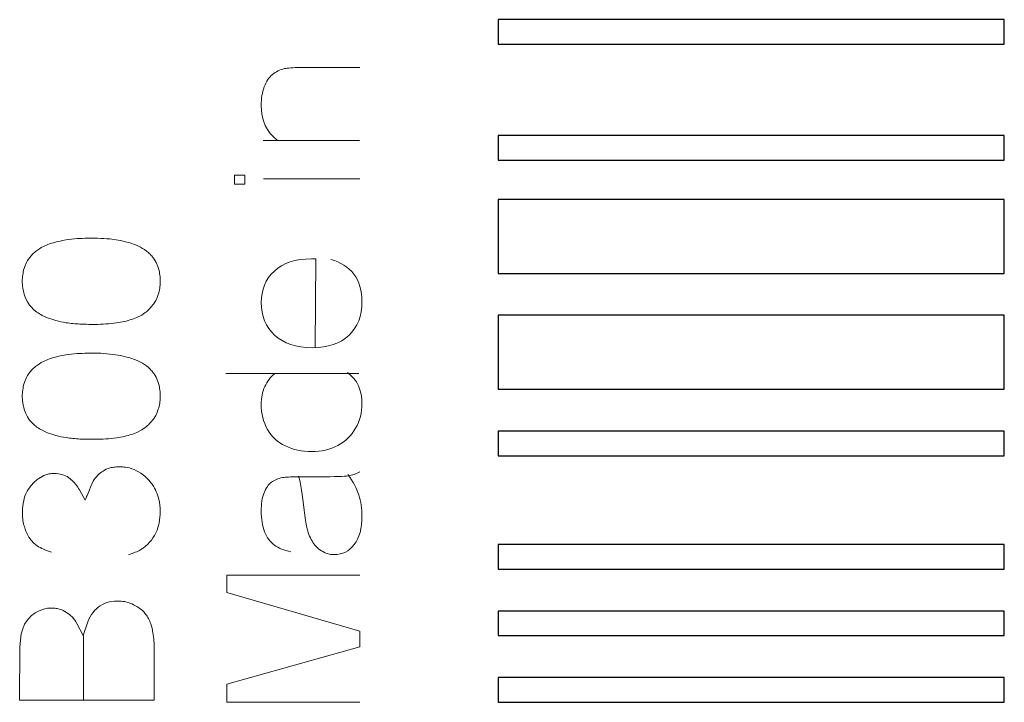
# Model space of a CAD drawing. Header units: millimetres. Extents: x 5 to 192, y 6 to 95.
# Tile 31 of 59: x 78.42 to 88.44, y 29.5 to 36.45. Entities that reach past the tile are written whole.
import ezdxf

# ---------------------------------------------------------------- set-up
doc = ezdxf.new("R2010")
doc.units = ezdxf.units.MM
doc.header["$MEASUREMENT"] = 0
doc.layers.add('Vrstva 1', color=7, linetype='Continuous')

msp = doc.modelspace()

# ---------------------------------------------------------------- linework, layer by layer
at = {"layer": 'Vrstva 1'}
for points in [[(83.289, 36.196), (83.289, 36.196), (83.289, 36.447), (83.289, 36.447), (83.289, 36.447), (83.289, 36.447), (88.44, 36.447), (88.44, 36.447), (88.44, 36.447), (88.44, 36.447), (88.44, 36.196), (88.44, 36.196), (88.44, 36.196), (88.44, 36.196), (83.289, 36.196), (83.289, 36.196)], [(83.289, 35.017), (83.289, 35.017), (83.289, 35.268), (83.289, 35.268), (83.289, 35.268), (83.289, 35.268), (88.44, 35.268), (88.44, 35.268), (88.44, 35.268), (88.44, 35.268), (88.44, 35.017), (88.44, 35.017), (88.44, 35.017), (88.44, 35.017), (83.289, 35.017), (83.289, 35.017)], [(83.289, 33.863), (83.289, 33.863), (83.289, 34.615), (83.289, 34.615), (83.289, 34.615), (83.289, 34.615), (88.44, 34.615), (88.44, 34.615), (88.44, 34.615), (88.44, 34.615), (88.44, 33.863), (88.44, 33.863), (88.44, 33.863), (88.44, 33.863), (83.289, 33.863), (83.289, 33.863)], [(83.289, 32.684), (83.289, 32.684), (83.289, 33.437), (83.289, 33.437), (83.289, 33.437), (83.289, 33.437), (88.44, 33.437), (88.44, 33.437), (88.44, 33.437), (88.44, 33.437), (88.44, 32.684), (88.44, 32.684), (88.44, 32.684), (88.44, 32.684), (83.289, 32.684), (83.289, 32.684)], [(83.289, 32.007), (83.289, 32.007), (83.289, 32.258), (83.289, 32.258), (83.289, 32.258), (83.289, 32.258), (88.44, 32.258), (88.44, 32.258), (88.44, 32.258), (88.44, 32.258), (88.44, 32.007), (88.44, 32.007), (88.44, 32.007), (88.44, 32.007), (83.289, 32.007), (83.289, 32.007)], [(83.289, 30.853), (83.289, 30.853), (83.289, 31.104), (83.289, 31.104), (83.289, 31.104), (83.289, 31.104), (88.44, 31.104), (88.44, 31.104), (88.44, 31.104), (88.44, 31.104), (88.44, 30.853), (88.44, 30.853), (88.44, 30.853), (88.44, 30.853), (83.289, 30.853), (83.289, 30.853)], [(83.289, 30.176), (83.289, 30.176), (83.289, 30.426), (83.289, 30.426), (83.289, 30.426), (83.289, 30.426), (88.44, 30.426), (88.44, 30.426), (88.44, 30.426), (88.44, 30.426), (88.44, 30.176), (88.44, 30.176), (88.44, 30.176), (88.44, 30.176), (83.289, 30.176), (83.289, 30.176)], [(83.289, 29.498), (83.289, 29.498), (83.289, 29.749), (83.289, 29.749), (83.289, 29.749), (83.289, 29.749), (88.44, 29.749), (88.44, 29.749), (88.44, 29.749), (88.44, 29.749), (88.44, 29.498), (88.44, 29.498), (88.44, 29.498), (88.44, 29.498), (83.289, 29.498), (83.289, 29.498)]]:
    msp.add_open_spline(points, degree=3, knots=[0, 0, 0, 0, 0.25, 0.25, 0.25, 0.25, 0.5, 0.5, 0.5, 0.5, 0.75, 0.75, 0.75, 0.75, 1, 1, 1, 1], dxfattribs=at)
at = {"layer": 'Vrstva 1', "color": 250, "lineweight": 5}
for points, knots in [([(81.039, 35.22), (80.931, 35.303), (80.877, 35.421), (80.877, 35.576), (80.877, 35.576), (80.877, 35.644), (80.888, 35.706), (80.909, 35.762), (80.909, 35.762), (80.93, 35.819), (80.958, 35.861), (80.993, 35.889), (80.993, 35.889), (81.027, 35.917), (81.068, 35.937), (81.115, 35.948), (81.115, 35.948), (81.146, 35.955), (81.2, 35.959), (81.277, 35.959), (81.277, 35.959), (81.277, 35.959), (81.881, 35.959), (81.881, 35.959)], [0, 0, 0, 0, 0.166667, 0.166667, 0.166667, 0.166667, 0.333333, 0.333333, 0.333333, 0.333333, 0.5, 0.5, 0.5, 0.5, 0.666667, 0.666667, 0.666667, 0.666667, 0.833333, 0.833333, 0.833333, 0.833333, 1, 1, 1, 1]), ([(80.711, 34.773), (80.711, 34.773), (80.606, 34.773), (80.606, 34.773), (80.606, 34.773), (80.606, 34.773), (80.606, 34.864), (80.606, 34.864), (80.606, 34.864), (80.606, 34.864), (80.711, 34.864), (80.711, 34.864), (80.711, 34.864), (80.711, 34.864), (80.711, 34.773), (80.711, 34.773)], [0, 0, 0, 0, 0.25, 0.25, 0.25, 0.25, 0.5, 0.5, 0.5, 0.5, 0.75, 0.75, 0.75, 0.75, 1, 1, 1, 1]), ([(78.446, 33.783), (78.446, 33.783), (78.448, 33.832), (78.448, 33.832), (78.448, 33.832), (78.451, 33.853), (78.455, 33.874), (78.459, 33.895), (78.459, 33.895), (78.459, 33.895), (78.471, 33.934), (78.471, 33.934), (78.471, 33.934), (78.471, 33.934), (78.488, 33.973), (78.488, 33.973), (78.488, 33.973), (78.488, 33.973), (78.499, 33.994), (78.499, 33.994), (78.499, 33.994), (78.499, 33.994), (78.521, 34.027), (78.521, 34.027), (78.521, 34.027), (78.521, 34.027), (78.551, 34.059), (78.551, 34.059), (78.551, 34.059), (78.551, 34.059), (78.581, 34.086), (78.581, 34.086), (78.581, 34.086), (78.606, 34.105), (78.632, 34.123), (78.66, 34.137), (78.66, 34.137), (78.68, 34.146), (78.701, 34.155), (78.723, 34.164), (78.723, 34.164), (78.749, 34.173), (78.776, 34.18), (78.803, 34.187), (78.803, 34.187), (78.841, 34.196), (78.879, 34.203), (78.917, 34.209), (78.917, 34.209), (78.917, 34.209), (79.004, 34.218), (79.004, 34.218), (79.004, 34.218), (79.073, 34.222), (79.142, 34.223), (79.212, 34.221), (79.212, 34.221), (79.254, 34.22), (79.296, 34.217), (79.338, 34.214), (79.338, 34.214), (79.338, 34.214), (79.42, 34.203), (79.42, 34.203), (79.42, 34.203), (79.455, 34.196), (79.488, 34.188), (79.522, 34.179), (79.522, 34.179), (79.547, 34.172), (79.572, 34.163), (79.597, 34.154), (79.597, 34.154), (79.597, 34.154), (79.622, 34.144), (79.622, 34.144), (79.622, 34.144), (79.622, 34.144), (79.648, 34.131), (79.648, 34.131), (79.648, 34.131), (79.676, 34.115), (79.704, 34.098), (79.729, 34.076), (79.729, 34.076), (79.741, 34.065), (79.752, 34.053), (79.764, 34.041), (79.764, 34.041), (79.772, 34.031), (79.78, 34.021), (79.788, 34.01), (79.788, 34.01), (79.788, 34.01), (79.808, 33.976), (79.808, 33.976), (79.808, 33.976), (79.808, 33.976), (79.826, 33.934), (79.826, 33.934), (79.826, 33.934), (79.826, 33.934), (79.838, 33.893), (79.838, 33.893), (79.838, 33.893), (79.842, 33.872), (79.845, 33.852), (79.848, 33.831), (79.848, 33.831), (79.848, 33.831), (79.85, 33.808), (79.85, 33.808), (79.85, 33.808), (79.85, 33.808), (79.85, 33.759), (79.85, 33.759), (79.85, 33.759), (79.85, 33.759), (79.845, 33.714), (79.845, 33.714), (79.845, 33.714), (79.841, 33.692), (79.836, 33.672), (79.83, 33.65), (79.83, 33.65), (79.83, 33.65), (79.814, 33.609), (79.814, 33.609), (79.814, 33.609), (79.814, 33.609), (79.804, 33.587), (79.804, 33.587), (79.804, 33.587), (79.804, 33.587), (79.781, 33.551), (79.781, 33.551), (79.781, 33.551), (79.769, 33.534), (79.756, 33.519), (79.742, 33.504), (79.742, 33.504), (79.728, 33.49), (79.713, 33.477), (79.698, 33.464), (79.698, 33.464), (79.698, 33.464), (79.664, 33.44), (79.664, 33.44), (79.664, 33.44), (79.664, 33.44), (79.613, 33.415), (79.613, 33.415), (79.613, 33.415), (79.613, 33.415), (79.561, 33.396), (79.561, 33.396), (79.561, 33.396), (79.535, 33.388), (79.509, 33.38), (79.483, 33.374), (79.483, 33.374), (79.483, 33.374), (79.43, 33.364), (79.43, 33.364), (79.43, 33.364), (79.359, 33.353), (79.287, 33.347), (79.214, 33.345), (79.214, 33.345), (79.154, 33.344), (79.093, 33.345), (79.033, 33.348), (79.033, 33.348), (78.985, 33.35), (78.938, 33.355), (78.891, 33.362), (78.891, 33.362), (78.856, 33.367), (78.822, 33.375), (78.788, 33.384), (78.788, 33.384), (78.759, 33.392), (78.731, 33.401), (78.702, 33.411), (78.702, 33.411), (78.702, 33.411), (78.647, 33.436), (78.647, 33.436), (78.647, 33.436), (78.629, 33.447), (78.612, 33.458), (78.595, 33.469), (78.595, 33.469), (78.595, 33.469), (78.564, 33.494), (78.564, 33.494), (78.564, 33.494), (78.564, 33.494), (78.535, 33.523), (78.535, 33.523), (78.535, 33.523), (78.535, 33.523), (78.52, 33.54), (78.52, 33.54), (78.52, 33.54), (78.52, 33.54), (78.498, 33.573), (78.498, 33.573), (78.498, 33.573), (78.498, 33.573), (78.479, 33.613), (78.479, 33.613), (78.479, 33.613), (78.479, 33.613), (78.464, 33.652), (78.464, 33.652), (78.464, 33.652), (78.459, 33.673), (78.455, 33.692), (78.451, 33.713), (78.451, 33.713), (78.451, 33.713), (78.448, 33.735), (78.448, 33.735), (78.448, 33.735), (78.448, 33.735), (78.446, 33.783), (78.446, 33.783)], [0, 0, 0, 0, 0.017544, 0.017544, 0.017544, 0.017544, 0.035088, 0.035088, 0.035088, 0.035088, 0.052632, 0.052632, 0.052632, 0.052632, 0.070175, 0.070175, 0.070175, 0.070175, 0.087719, 0.087719, 0.087719, 0.087719, 0.105263, 0.105263, 0.105263, 0.105263, 0.122807, 0.122807, 0.122807, 0.122807, 0.140351, 0.140351, 0.140351, 0.140351, 0.157895, 0.157895, 0.157895, 0.157895, 0.175439, 0.175439, 0.175439, 0.175439, 0.192982, 0.192982, 0.192982, 0.192982, 0.210526, 0.210526, 0.210526, 0.210526, 0.22807, 0.22807, 0.22807, 0.22807, 0.245614, 0.245614, 0.245614, 0.245614, 0.263158, 0.263158, 0.263158, 0.263158, 0.280702, 0.280702, 0.280702, 0.280702, 0.298246, 0.298246, 0.298246, 0.298246, 0.315789, 0.315789, 0.315789, 0.315789, 0.333333, 0.333333, 0.333333, 0.333333, 0.350877, 0.350877, 0.350877, 0.350877, 0.368421, 0.368421, 0.368421, 0.368421, 0.385965, 0.385965, 0.385965, 0.385965, 0.403509, 0.403509, 0.403509, 0.403509, 0.421053, 0.421053, 0.421053, 0.421053, 0.438596, 0.438596, 0.438596, 0.438596, 0.45614, 0.45614, 0.45614, 0.45614, 0.473684, 0.473684, 0.473684, 0.473684, 0.491228, 0.491228, 0.491228, 0.491228, 0.508772, 0.508772, 0.508772, 0.508772, 0.526316, 0.526316, 0.526316, 0.526316, 0.54386, 0.54386, 0.54386, 0.54386, 0.561404, 0.561404, 0.561404, 0.561404, 0.578947, 0.578947, 0.578947, 0.578947, 0.596491, 0.596491, 0.596491, 0.596491, 0.614035, 0.614035, 0.614035, 0.614035, 0.631579, 0.631579, 0.631579, 0.631579, 0.649123, 0.649123, 0.649123, 0.649123, 0.666667, 0.666667, 0.666667, 0.666667, 0.684211, 0.684211, 0.684211, 0.684211, 0.701754, 0.701754, 0.701754, 0.701754, 0.719298, 0.719298, 0.719298, 0.719298, 0.736842, 0.736842, 0.736842, 0.736842, 0.754386, 0.754386, 0.754386, 0.754386, 0.77193, 0.77193, 0.77193, 0.77193, 0.789474, 0.789474, 0.789474, 0.789474, 0.807018, 0.807018, 0.807018, 0.807018, 0.824561, 0.824561, 0.824561, 0.824561, 0.842105, 0.842105, 0.842105, 0.842105, 0.859649, 0.859649, 0.859649, 0.859649, 0.877193, 0.877193, 0.877193, 0.877193, 0.894737, 0.894737, 0.894737, 0.894737, 0.912281, 0.912281, 0.912281, 0.912281, 0.929825, 0.929825, 0.929825, 0.929825, 0.947368, 0.947368, 0.947368, 0.947368, 0.964912, 0.964912, 0.964912, 0.964912, 0.982456, 0.982456, 0.982456, 0.982456, 1, 1, 1, 1]), ([(81.586, 34.006), (81.686, 33.979), (81.764, 33.929), (81.82, 33.856), (81.82, 33.856), (81.875, 33.782), (81.903, 33.689), (81.903, 33.575), (81.903, 33.575), (81.903, 33.431), (81.858, 33.317), (81.77, 33.233), (81.77, 33.233), (81.682, 33.149), (81.558, 33.107), (81.398, 33.107), (81.398, 33.107), (81.233, 33.107), (81.105, 33.15), (81.014, 33.235), (81.014, 33.235), (80.923, 33.32), (80.877, 33.43), (80.877, 33.566), (80.877, 33.566), (80.877, 33.697), (80.922, 33.804), (81.011, 33.887), (81.011, 33.887), (81.1, 33.97), (81.226, 34.012), (81.388, 34.012), (81.388, 34.012), (81.398, 34.012), (81.413, 34.011), (81.432, 34.011), (81.432, 34.011), (81.432, 34.011), (81.427, 33.114), (81.427, 33.114)], [0, 0, 0, 0, 0.1, 0.1, 0.1, 0.1, 0.2, 0.2, 0.2, 0.2, 0.3, 0.3, 0.3, 0.3, 0.4, 0.4, 0.4, 0.4, 0.5, 0.5, 0.5, 0.5, 0.6, 0.6, 0.6, 0.6, 0.7, 0.7, 0.7, 0.7, 0.8, 0.8, 0.8, 0.8, 0.9, 0.9, 0.9, 0.9, 1, 1, 1, 1]), ([(78.446, 32.613), (78.446, 32.613), (78.448, 32.661), (78.448, 32.661), (78.448, 32.661), (78.451, 32.683), (78.455, 32.703), (78.459, 32.725), (78.459, 32.725), (78.459, 32.725), (78.471, 32.764), (78.471, 32.764), (78.471, 32.764), (78.471, 32.764), (78.488, 32.803), (78.488, 32.803), (78.488, 32.803), (78.488, 32.803), (78.499, 32.824), (78.499, 32.824), (78.499, 32.824), (78.499, 32.824), (78.521, 32.857), (78.521, 32.857), (78.521, 32.857), (78.521, 32.857), (78.551, 32.889), (78.551, 32.889), (78.551, 32.889), (78.551, 32.889), (78.581, 32.915), (78.581, 32.915), (78.581, 32.915), (78.606, 32.935), (78.632, 32.953), (78.66, 32.967), (78.66, 32.967), (78.68, 32.976), (78.701, 32.985), (78.723, 32.993), (78.723, 32.993), (78.749, 33.003), (78.776, 33.01), (78.803, 33.017), (78.803, 33.017), (78.841, 33.025), (78.879, 33.033), (78.917, 33.039), (78.917, 33.039), (78.917, 33.039), (79.004, 33.047), (79.004, 33.047), (79.004, 33.047), (79.073, 33.051), (79.142, 33.053), (79.212, 33.051), (79.212, 33.051), (79.254, 33.05), (79.296, 33.047), (79.338, 33.043), (79.338, 33.043), (79.338, 33.043), (79.42, 33.032), (79.42, 33.032), (79.42, 33.032), (79.455, 33.026), (79.488, 33.018), (79.522, 33.009), (79.522, 33.009), (79.547, 33.001), (79.572, 32.993), (79.597, 32.984), (79.597, 32.984), (79.597, 32.984), (79.622, 32.974), (79.622, 32.974), (79.622, 32.974), (79.622, 32.974), (79.648, 32.96), (79.648, 32.96), (79.648, 32.96), (79.676, 32.945), (79.704, 32.927), (79.729, 32.906), (79.729, 32.906), (79.741, 32.895), (79.752, 32.883), (79.764, 32.871), (79.764, 32.871), (79.772, 32.861), (79.78, 32.85), (79.788, 32.84), (79.788, 32.84), (79.788, 32.84), (79.808, 32.806), (79.808, 32.806), (79.808, 32.806), (79.808, 32.806), (79.826, 32.764), (79.826, 32.764), (79.826, 32.764), (79.826, 32.764), (79.838, 32.723), (79.838, 32.723), (79.838, 32.723), (79.842, 32.702), (79.845, 32.681), (79.848, 32.66), (79.848, 32.66), (79.848, 32.66), (79.85, 32.638), (79.85, 32.638), (79.85, 32.638), (79.85, 32.638), (79.85, 32.588), (79.85, 32.588), (79.85, 32.588), (79.85, 32.588), (79.845, 32.543), (79.845, 32.543), (79.845, 32.543), (79.841, 32.522), (79.836, 32.501), (79.83, 32.48), (79.83, 32.48), (79.83, 32.48), (79.814, 32.439), (79.814, 32.439), (79.814, 32.439), (79.814, 32.439), (79.804, 32.417), (79.804, 32.417), (79.804, 32.417), (79.804, 32.417), (79.781, 32.38), (79.781, 32.38), (79.781, 32.38), (79.769, 32.364), (79.756, 32.349), (79.742, 32.334), (79.742, 32.334), (79.728, 32.32), (79.713, 32.307), (79.698, 32.294), (79.698, 32.294), (79.698, 32.294), (79.664, 32.27), (79.664, 32.27), (79.664, 32.27), (79.664, 32.27), (79.613, 32.245), (79.613, 32.245), (79.613, 32.245), (79.613, 32.245), (79.561, 32.225), (79.561, 32.225), (79.561, 32.225), (79.535, 32.217), (79.509, 32.21), (79.483, 32.204), (79.483, 32.204), (79.483, 32.204), (79.43, 32.194), (79.43, 32.194), (79.43, 32.194), (79.359, 32.183), (79.287, 32.177), (79.214, 32.175), (79.214, 32.175), (79.154, 32.174), (79.093, 32.175), (79.033, 32.177), (79.033, 32.177), (78.985, 32.18), (78.938, 32.185), (78.891, 32.192), (78.891, 32.192), (78.856, 32.197), (78.822, 32.205), (78.788, 32.213), (78.788, 32.213), (78.759, 32.221), (78.731, 32.23), (78.702, 32.241), (78.702, 32.241), (78.702, 32.241), (78.647, 32.266), (78.647, 32.266), (78.647, 32.266), (78.629, 32.276), (78.612, 32.287), (78.595, 32.299), (78.595, 32.299), (78.595, 32.299), (78.564, 32.324), (78.564, 32.324), (78.564, 32.324), (78.564, 32.324), (78.535, 32.353), (78.535, 32.353), (78.535, 32.353), (78.535, 32.353), (78.52, 32.37), (78.52, 32.37), (78.52, 32.37), (78.52, 32.37), (78.498, 32.403), (78.498, 32.403), (78.498, 32.403), (78.498, 32.403), (78.479, 32.443), (78.479, 32.443), (78.479, 32.443), (78.479, 32.443), (78.464, 32.482), (78.464, 32.482), (78.464, 32.482), (78.459, 32.502), (78.455, 32.522), (78.451, 32.542), (78.451, 32.542), (78.451, 32.542), (78.448, 32.565), (78.448, 32.565), (78.448, 32.565), (78.448, 32.565), (78.446, 32.613), (78.446, 32.613)], [0, 0, 0, 0, 0.017544, 0.017544, 0.017544, 0.017544, 0.035088, 0.035088, 0.035088, 0.035088, 0.052632, 0.052632, 0.052632, 0.052632, 0.070175, 0.070175, 0.070175, 0.070175, 0.087719, 0.087719, 0.087719, 0.087719, 0.105263, 0.105263, 0.105263, 0.105263, 0.122807, 0.122807, 0.122807, 0.122807, 0.140351, 0.140351, 0.140351, 0.140351, 0.157895, 0.157895, 0.157895, 0.157895, 0.175439, 0.175439, 0.175439, 0.175439, 0.192982, 0.192982, 0.192982, 0.192982, 0.210526, 0.210526, 0.210526, 0.210526, 0.22807, 0.22807, 0.22807, 0.22807, 0.245614, 0.245614, 0.245614, 0.245614, 0.263158, 0.263158, 0.263158, 0.263158, 0.280702, 0.280702, 0.280702, 0.280702, 0.298246, 0.298246, 0.298246, 0.298246, 0.315789, 0.315789, 0.315789, 0.315789, 0.333333, 0.333333, 0.333333, 0.333333, 0.350877, 0.350877, 0.350877, 0.350877, 0.368421, 0.368421, 0.368421, 0.368421, 0.385965, 0.385965, 0.385965, 0.385965, 0.403509, 0.403509, 0.403509, 0.403509, 0.421053, 0.421053, 0.421053, 0.421053, 0.438596, 0.438596, 0.438596, 0.438596, 0.45614, 0.45614, 0.45614, 0.45614, 0.473684, 0.473684, 0.473684, 0.473684, 0.491228, 0.491228, 0.491228, 0.491228, 0.508772, 0.508772, 0.508772, 0.508772, 0.526316, 0.526316, 0.526316, 0.526316, 0.54386, 0.54386, 0.54386, 0.54386, 0.561404, 0.561404, 0.561404, 0.561404, 0.578947, 0.578947, 0.578947, 0.578947, 0.596491, 0.596491, 0.596491, 0.596491, 0.614035, 0.614035, 0.614035, 0.614035, 0.631579, 0.631579, 0.631579, 0.631579, 0.649123, 0.649123, 0.649123, 0.649123, 0.666667, 0.666667, 0.666667, 0.666667, 0.684211, 0.684211, 0.684211, 0.684211, 0.701754, 0.701754, 0.701754, 0.701754, 0.719298, 0.719298, 0.719298, 0.719298, 0.736842, 0.736842, 0.736842, 0.736842, 0.754386, 0.754386, 0.754386, 0.754386, 0.77193, 0.77193, 0.77193, 0.77193, 0.789474, 0.789474, 0.789474, 0.789474, 0.807018, 0.807018, 0.807018, 0.807018, 0.824561, 0.824561, 0.824561, 0.824561, 0.842105, 0.842105, 0.842105, 0.842105, 0.859649, 0.859649, 0.859649, 0.859649, 0.877193, 0.877193, 0.877193, 0.877193, 0.894737, 0.894737, 0.894737, 0.894737, 0.912281, 0.912281, 0.912281, 0.912281, 0.929825, 0.929825, 0.929825, 0.929825, 0.947368, 0.947368, 0.947368, 0.947368, 0.964912, 0.964912, 0.964912, 0.964912, 0.982456, 0.982456, 0.982456, 0.982456, 1, 1, 1, 1]), ([(81.757, 32.854), (81.854, 32.782), (81.903, 32.676), (81.903, 32.537), (81.903, 32.537), (81.903, 32.447), (81.881, 32.364), (81.838, 32.288), (81.838, 32.288), (81.795, 32.213), (81.735, 32.154), (81.657, 32.112), (81.657, 32.112), (81.58, 32.071), (81.491, 32.05), (81.391, 32.05), (81.391, 32.05), (81.293, 32.05), (81.204, 32.069), (81.124, 32.107), (81.124, 32.107), (81.044, 32.144), (80.983, 32.201), (80.941, 32.276), (80.941, 32.276), (80.898, 32.351), (80.877, 32.436), (80.877, 32.529), (80.877, 32.529), (80.877, 32.597), (80.89, 32.657), (80.914, 32.711), (80.914, 32.711), (80.939, 32.764), (80.972, 32.807), (81.012, 32.841)], [0, 0, 0, 0, 0.111111, 0.111111, 0.111111, 0.111111, 0.222222, 0.222222, 0.222222, 0.222222, 0.333333, 0.333333, 0.333333, 0.333333, 0.444444, 0.444444, 0.444444, 0.444444, 0.555556, 0.555556, 0.555556, 0.555556, 0.666667, 0.666667, 0.666667, 0.666667, 0.777778, 0.777778, 0.777778, 0.777778, 0.888889, 0.888889, 0.888889, 0.888889, 1, 1, 1, 1]), ([(78.742, 31.024), (78.715, 31.034), (78.688, 31.044), (78.662, 31.055), (78.662, 31.055), (78.639, 31.066), (78.617, 31.078), (78.596, 31.091), (78.596, 31.091), (78.596, 31.091), (78.564, 31.117), (78.564, 31.117), (78.564, 31.117), (78.564, 31.117), (78.536, 31.148), (78.536, 31.148), (78.536, 31.148), (78.536, 31.148), (78.514, 31.18), (78.514, 31.18), (78.514, 31.18), (78.499, 31.205), (78.484, 31.232), (78.475, 31.26), (78.475, 31.26), (78.469, 31.277), (78.464, 31.295), (78.459, 31.313), (78.459, 31.313), (78.454, 31.335), (78.451, 31.358), (78.449, 31.381), (78.449, 31.381), (78.449, 31.381), (78.447, 31.42), (78.447, 31.42), (78.447, 31.42), (78.447, 31.445), (78.447, 31.47), (78.45, 31.495), (78.45, 31.495), (78.45, 31.495), (78.455, 31.526), (78.455, 31.526), (78.455, 31.526), (78.461, 31.558), (78.469, 31.589), (78.482, 31.618), (78.482, 31.618), (78.482, 31.618), (78.495, 31.645), (78.495, 31.645), (78.495, 31.645), (78.51, 31.671), (78.526, 31.694), (78.546, 31.716), (78.546, 31.716), (78.557, 31.729), (78.57, 31.741), (78.582, 31.752), (78.582, 31.752), (78.593, 31.761), (78.603, 31.769), (78.614, 31.777), (78.614, 31.777), (78.614, 31.777), (78.664, 31.805), (78.664, 31.805), (78.664, 31.805), (78.664, 31.805), (78.717, 31.822), (78.717, 31.822), (78.717, 31.822), (78.737, 31.825), (78.756, 31.827), (78.775, 31.827), (78.775, 31.827), (78.826, 31.827), (78.875, 31.813), (78.917, 31.785), (78.917, 31.785), (78.944, 31.765), (78.97, 31.742), (78.99, 31.715), (78.99, 31.715), (79.004, 31.698), (79.016, 31.68), (79.027, 31.661), (79.027, 31.661), (79.027, 31.661), (79.087, 31.555), (79.087, 31.555), (79.087, 31.555), (79.092, 31.572), (79.099, 31.587), (79.106, 31.603), (79.106, 31.603), (79.106, 31.603), (79.116, 31.626), (79.116, 31.626), (79.116, 31.626), (79.116, 31.626), (79.123, 31.644), (79.123, 31.644), (79.123, 31.644), (79.123, 31.644), (79.146, 31.703), (79.146, 31.703), (79.146, 31.703), (79.155, 31.724), (79.165, 31.744), (79.177, 31.764), (79.177, 31.764), (79.191, 31.785), (79.209, 31.804), (79.227, 31.822), (79.227, 31.822), (79.244, 31.837), (79.263, 31.849), (79.282, 31.86), (79.282, 31.86), (79.282, 31.86), (79.301, 31.87), (79.301, 31.87), (79.301, 31.87), (79.301, 31.87), (79.349, 31.886), (79.349, 31.886), (79.349, 31.886), (79.368, 31.889), (79.386, 31.892), (79.405, 31.894), (79.405, 31.894), (79.405, 31.894), (79.441, 31.895), (79.441, 31.895), (79.441, 31.895), (79.459, 31.894), (79.478, 31.893), (79.496, 31.891), (79.496, 31.891), (79.496, 31.891), (79.536, 31.883), (79.536, 31.883), (79.536, 31.883), (79.536, 31.883), (79.562, 31.875), (79.562, 31.875), (79.562, 31.875), (79.562, 31.875), (79.586, 31.866), (79.586, 31.866), (79.586, 31.866), (79.586, 31.866), (79.609, 31.855), (79.609, 31.855), (79.609, 31.855), (79.609, 31.855), (79.63, 31.843), (79.63, 31.843), (79.63, 31.843), (79.63, 31.843), (79.651, 31.83), (79.651, 31.83), (79.651, 31.83), (79.651, 31.83), (79.692, 31.8), (79.692, 31.8), (79.692, 31.8), (79.703, 31.79), (79.713, 31.78), (79.724, 31.769), (79.724, 31.769), (79.733, 31.76), (79.742, 31.749), (79.75, 31.739), (79.75, 31.739), (79.762, 31.726), (79.771, 31.711), (79.781, 31.696), (79.781, 31.696), (79.795, 31.671), (79.807, 31.647), (79.818, 31.621), (79.818, 31.621), (79.818, 31.621), (79.833, 31.578), (79.833, 31.578), (79.833, 31.578), (79.833, 31.578), (79.842, 31.535), (79.842, 31.535), (79.842, 31.535), (79.842, 31.535), (79.849, 31.472), (79.849, 31.472), (79.849, 31.472), (79.849, 31.472), (79.85, 31.442), (79.85, 31.442), (79.85, 31.442), (79.85, 31.442), (79.849, 31.411), (79.849, 31.411), (79.849, 31.411), (79.849, 31.411), (79.847, 31.381), (79.847, 31.381), (79.847, 31.381), (79.847, 31.381), (79.843, 31.35), (79.843, 31.35), (79.843, 31.35), (79.843, 31.35), (79.838, 31.32), (79.838, 31.32), (79.838, 31.32), (79.838, 31.32), (79.83, 31.288), (79.83, 31.288), (79.83, 31.288), (79.83, 31.288), (79.817, 31.25), (79.817, 31.25), (79.817, 31.25), (79.817, 31.25), (79.805, 31.223), (79.805, 31.223), (79.805, 31.223), (79.805, 31.223), (79.791, 31.197), (79.791, 31.197), (79.791, 31.197), (79.791, 31.197), (79.776, 31.173), (79.776, 31.173), (79.776, 31.173), (79.776, 31.173), (79.76, 31.149), (79.76, 31.149), (79.76, 31.149), (79.76, 31.149), (79.742, 31.128), (79.742, 31.128), (79.742, 31.128), (79.742, 31.128), (79.722, 31.107), (79.722, 31.107), (79.722, 31.107), (79.722, 31.107), (79.701, 31.087), (79.701, 31.087), (79.701, 31.087), (79.701, 31.087), (79.677, 31.068), (79.677, 31.068), (79.677, 31.068), (79.664, 31.06), (79.651, 31.052), (79.638, 31.044), (79.638, 31.044), (79.62, 31.034), (79.601, 31.026), (79.582, 31.018), (79.582, 31.018), (79.582, 31.018), (79.526, 30.999), (79.526, 30.999)], [0, 0, 0, 0, 0.014925, 0.014925, 0.014925, 0.014925, 0.029851, 0.029851, 0.029851, 0.029851, 0.044776, 0.044776, 0.044776, 0.044776, 0.059701, 0.059701, 0.059701, 0.059701, 0.074627, 0.074627, 0.074627, 0.074627, 0.089552, 0.089552, 0.089552, 0.089552, 0.104478, 0.104478, 0.104478, 0.104478, 0.119403, 0.119403, 0.119403, 0.119403, 0.134328, 0.134328, 0.134328, 0.134328, 0.149254, 0.149254, 0.149254, 0.149254, 0.164179, 0.164179, 0.164179, 0.164179, 0.179104, 0.179104, 0.179104, 0.179104, 0.19403, 0.19403, 0.19403, 0.19403, 0.208955, 0.208955, 0.208955, 0.208955, 0.223881, 0.223881, 0.223881, 0.223881, 0.238806, 0.238806, 0.238806, 0.238806, 0.253731, 0.253731, 0.253731, 0.253731, 0.268657, 0.268657, 0.268657, 0.268657, 0.283582, 0.283582, 0.283582, 0.283582, 0.298507, 0.298507, 0.298507, 0.298507, 0.313433, 0.313433, 0.313433, 0.313433, 0.328358, 0.328358, 0.328358, 0.328358, 0.343284, 0.343284, 0.343284, 0.343284, 0.358209, 0.358209, 0.358209, 0.358209, 0.373134, 0.373134, 0.373134, 0.373134, 0.38806, 0.38806, 0.38806, 0.38806, 0.402985, 0.402985, 0.402985, 0.402985, 0.41791, 0.41791, 0.41791, 0.41791, 0.432836, 0.432836, 0.432836, 0.432836, 0.447761, 0.447761, 0.447761, 0.447761, 0.462687, 0.462687, 0.462687, 0.462687, 0.477612, 0.477612, 0.477612, 0.477612, 0.492537, 0.492537, 0.492537, 0.492537, 0.507463, 0.507463, 0.507463, 0.507463, 0.522388, 0.522388, 0.522388, 0.522388, 0.537313, 0.537313, 0.537313, 0.537313, 0.552239, 0.552239, 0.552239, 0.552239, 0.567164, 0.567164, 0.567164, 0.567164, 0.58209, 0.58209, 0.58209, 0.58209, 0.597015, 0.597015, 0.597015, 0.597015, 0.61194, 0.61194, 0.61194, 0.61194, 0.626866, 0.626866, 0.626866, 0.626866, 0.641791, 0.641791, 0.641791, 0.641791, 0.656716, 0.656716, 0.656716, 0.656716, 0.671642, 0.671642, 0.671642, 0.671642, 0.686567, 0.686567, 0.686567, 0.686567, 0.701493, 0.701493, 0.701493, 0.701493, 0.716418, 0.716418, 0.716418, 0.716418, 0.731343, 0.731343, 0.731343, 0.731343, 0.746269, 0.746269, 0.746269, 0.746269, 0.761194, 0.761194, 0.761194, 0.761194, 0.776119, 0.776119, 0.776119, 0.776119, 0.791045, 0.791045, 0.791045, 0.791045, 0.80597, 0.80597, 0.80597, 0.80597, 0.820896, 0.820896, 0.820896, 0.820896, 0.835821, 0.835821, 0.835821, 0.835821, 0.850746, 0.850746, 0.850746, 0.850746, 0.865672, 0.865672, 0.865672, 0.865672, 0.880597, 0.880597, 0.880597, 0.880597, 0.895522, 0.895522, 0.895522, 0.895522, 0.910448, 0.910448, 0.910448, 0.910448, 0.925373, 0.925373, 0.925373, 0.925373, 0.940299, 0.940299, 0.940299, 0.940299, 0.955224, 0.955224, 0.955224, 0.955224, 0.970149, 0.970149, 0.970149, 0.970149, 0.985075, 0.985075, 0.985075, 0.985075, 1, 1, 1, 1]), ([(81.179, 31.03), (81.11, 31.044), (81.053, 31.066), (81.011, 31.098), (81.011, 31.098), (80.968, 31.129), (80.935, 31.175), (80.912, 31.234), (80.912, 31.234), (80.889, 31.294), (80.877, 31.362), (80.877, 31.441), (80.877, 31.441), (80.877, 31.519), (80.887, 31.582), (80.907, 31.63), (80.907, 31.63), (80.926, 31.679), (80.951, 31.714), (80.981, 31.738), (80.981, 31.738), (81.011, 31.76), (81.049, 31.776), (81.094, 31.785), (81.094, 31.785), (81.123, 31.79), (81.174, 31.793), (81.248, 31.793), (81.248, 31.793), (81.248, 31.793), (81.469, 31.793), (81.469, 31.793), (81.469, 31.793), (81.624, 31.793), (81.722, 31.796), (81.763, 31.803), (81.763, 31.803), (81.804, 31.81), (81.843, 31.823), (81.881, 31.842)], [0, 0, 0, 0, 0.1, 0.1, 0.1, 0.1, 0.2, 0.2, 0.2, 0.2, 0.3, 0.3, 0.3, 0.3, 0.4, 0.4, 0.4, 0.4, 0.5, 0.5, 0.5, 0.5, 0.6, 0.6, 0.6, 0.6, 0.7, 0.7, 0.7, 0.7, 0.8, 0.8, 0.8, 0.8, 0.9, 0.9, 0.9, 0.9, 1, 1, 1, 1]), ([(81.759, 31.816), (81.812, 31.744), (81.849, 31.675), (81.87, 31.608), (81.87, 31.608), (81.892, 31.542), (81.903, 31.47), (81.903, 31.394), (81.903, 31.394), (81.903, 31.268), (81.876, 31.171), (81.824, 31.103), (81.824, 31.103), (81.771, 31.035), (81.704, 31.001), (81.622, 31.001), (81.622, 31.001), (81.574, 31.001), (81.53, 31.014), (81.49, 31.04), (81.49, 31.04), (81.45, 31.065), (81.418, 31.099), (81.395, 31.14), (81.395, 31.14), (81.371, 31.182), (81.352, 31.228), (81.34, 31.28), (81.34, 31.28), (81.331, 31.318), (81.323, 31.376), (81.315, 31.453), (81.315, 31.453), (81.299, 31.61), (81.28, 31.726), (81.258, 31.8)], [0, 0, 0, 0, 0.111111, 0.111111, 0.111111, 0.111111, 0.222222, 0.222222, 0.222222, 0.222222, 0.333333, 0.333333, 0.333333, 0.333333, 0.444444, 0.444444, 0.444444, 0.444444, 0.555556, 0.555556, 0.555556, 0.555556, 0.666667, 0.666667, 0.666667, 0.666667, 0.777778, 0.777778, 0.777778, 0.777778, 0.888889, 0.888889, 0.888889, 0.888889, 1, 1, 1, 1]), ([(81.881, 29.497), (81.881, 29.497), (80.526, 29.497), (80.526, 29.497), (80.526, 29.497), (80.526, 29.497), (80.526, 29.683), (80.526, 29.683), (80.526, 29.683), (80.526, 29.683), (81.881, 30.062), (81.881, 30.062), (81.881, 30.062), (81.881, 30.062), (81.881, 30.223), (81.881, 30.223), (81.881, 30.223), (81.881, 30.223), (80.526, 30.616), (80.526, 30.616), (80.526, 30.616), (80.526, 30.616), (80.526, 30.79), (80.526, 30.79), (80.526, 30.79), (80.526, 30.79), (81.881, 30.79), (81.881, 30.79)], [0, 0, 0, 0, 0.142857, 0.142857, 0.142857, 0.142857, 0.285714, 0.285714, 0.285714, 0.285714, 0.428571, 0.428571, 0.428571, 0.428571, 0.571429, 0.571429, 0.571429, 0.571429, 0.714286, 0.714286, 0.714286, 0.714286, 0.857143, 0.857143, 0.857143, 0.857143, 1, 1, 1, 1]), ([(79.789, 29.518), (79.789, 29.518), (78.419, 29.518), (78.419, 29.518), (78.419, 29.518), (78.419, 29.518), (78.42, 30.059), (78.42, 30.059), (78.42, 30.059), (78.42, 30.059), (78.426, 30.13), (78.426, 30.13), (78.426, 30.13), (78.426, 30.13), (78.436, 30.193), (78.436, 30.193), (78.436, 30.193), (78.436, 30.193), (78.451, 30.246), (78.451, 30.246), (78.451, 30.246), (78.451, 30.246), (78.47, 30.291), (78.47, 30.291), (78.47, 30.291), (78.47, 30.291), (78.495, 30.33), (78.495, 30.33), (78.495, 30.33), (78.495, 30.33), (78.509, 30.348), (78.509, 30.348), (78.509, 30.348), (78.509, 30.348), (78.541, 30.38), (78.541, 30.38), (78.541, 30.38), (78.541, 30.38), (78.578, 30.407), (78.578, 30.407), (78.578, 30.407), (78.578, 30.407), (78.619, 30.429), (78.619, 30.429), (78.619, 30.429), (78.619, 30.429), (78.661, 30.445), (78.661, 30.445), (78.661, 30.445), (78.661, 30.445), (78.703, 30.454), (78.703, 30.454), (78.703, 30.454), (78.703, 30.454), (78.746, 30.457), (78.746, 30.457), (78.746, 30.457), (78.767, 30.457), (78.785, 30.455), (78.805, 30.451), (78.805, 30.451), (78.825, 30.446), (78.843, 30.44), (78.861, 30.433), (78.861, 30.433), (78.861, 30.433), (78.897, 30.413), (78.897, 30.413), (78.897, 30.413), (78.897, 30.413), (78.931, 30.389), (78.931, 30.389), (78.931, 30.389), (78.931, 30.389), (78.961, 30.359), (78.961, 30.359), (78.961, 30.359), (78.961, 30.359), (78.989, 30.322), (78.989, 30.322), (78.989, 30.322), (78.989, 30.322), (79.002, 30.301), (79.002, 30.301), (79.002, 30.301), (79.002, 30.301), (79.067, 30.178), (79.067, 30.178), (79.067, 30.178), (79.067, 30.178), (79.113, 30.316), (79.113, 30.316), (79.113, 30.316), (79.113, 30.316), (79.124, 30.343), (79.124, 30.343), (79.124, 30.343), (79.124, 30.343), (79.137, 30.368), (79.137, 30.368), (79.137, 30.368), (79.137, 30.368), (79.15, 30.392), (79.15, 30.392), (79.15, 30.392), (79.15, 30.392), (79.166, 30.413), (79.166, 30.413), (79.166, 30.413), (79.166, 30.413), (79.182, 30.432), (79.182, 30.432), (79.182, 30.432), (79.182, 30.432), (79.2, 30.45), (79.2, 30.45), (79.2, 30.45), (79.2, 30.45), (79.219, 30.467), (79.219, 30.467), (79.219, 30.467), (79.219, 30.467), (79.24, 30.481), (79.24, 30.481), (79.24, 30.481), (79.24, 30.481), (79.261, 30.493), (79.261, 30.493), (79.261, 30.493), (79.261, 30.493), (79.284, 30.504), (79.284, 30.504), (79.284, 30.504), (79.284, 30.504), (79.307, 30.513), (79.307, 30.513), (79.307, 30.513), (79.307, 30.513), (79.332, 30.519), (79.332, 30.519), (79.332, 30.519), (79.332, 30.519), (79.357, 30.524), (79.357, 30.524), (79.357, 30.524), (79.357, 30.524), (79.384, 30.527), (79.384, 30.527), (79.384, 30.527), (79.384, 30.527), (79.435, 30.528), (79.435, 30.528), (79.435, 30.528), (79.458, 30.526), (79.479, 30.523), (79.501, 30.519), (79.501, 30.519), (79.522, 30.513), (79.543, 30.506), (79.563, 30.498), (79.563, 30.498), (79.583, 30.489), (79.601, 30.479), (79.62, 30.469), (79.62, 30.469), (79.636, 30.458), (79.652, 30.446), (79.666, 30.434), (79.666, 30.434), (79.679, 30.422), (79.691, 30.41), (79.701, 30.396), (79.701, 30.396), (79.712, 30.381), (79.721, 30.366), (79.73, 30.35), (79.73, 30.35), (79.739, 30.332), (79.746, 30.314), (79.753, 30.295), (79.753, 30.295), (79.763, 30.265), (79.77, 30.236), (79.776, 30.206), (79.776, 30.206), (79.78, 30.178), (79.783, 30.151), (79.785, 30.124), (79.785, 30.124), (79.787, 30.092), (79.788, 30.06), (79.789, 30.028), (79.789, 30.028), (79.789, 30.028), (79.789, 29.518), (79.789, 29.518)], [0, 0, 0, 0, 0.020408, 0.020408, 0.020408, 0.020408, 0.040816, 0.040816, 0.040816, 0.040816, 0.061224, 0.061224, 0.061224, 0.061224, 0.081633, 0.081633, 0.081633, 0.081633, 0.102041, 0.102041, 0.102041, 0.102041, 0.122449, 0.122449, 0.122449, 0.122449, 0.142857, 0.142857, 0.142857, 0.142857, 0.163265, 0.163265, 0.163265, 0.163265, 0.183673, 0.183673, 0.183673, 0.183673, 0.204082, 0.204082, 0.204082, 0.204082, 0.22449, 0.22449, 0.22449, 0.22449, 0.244898, 0.244898, 0.244898, 0.244898, 0.265306, 0.265306, 0.265306, 0.265306, 0.285714, 0.285714, 0.285714, 0.285714, 0.306122, 0.306122, 0.306122, 0.306122, 0.326531, 0.326531, 0.326531, 0.326531, 0.346939, 0.346939, 0.346939, 0.346939, 0.367347, 0.367347, 0.367347, 0.367347, 0.387755, 0.387755, 0.387755, 0.387755, 0.408163, 0.408163, 0.408163, 0.408163, 0.428571, 0.428571, 0.428571, 0.428571, 0.44898, 0.44898, 0.44898, 0.44898, 0.469388, 0.469388, 0.469388, 0.469388, 0.489796, 0.489796, 0.489796, 0.489796, 0.510204, 0.510204, 0.510204, 0.510204, 0.530612, 0.530612, 0.530612, 0.530612, 0.55102, 0.55102, 0.55102, 0.55102, 0.571429, 0.571429, 0.571429, 0.571429, 0.591837, 0.591837, 0.591837, 0.591837, 0.612245, 0.612245, 0.612245, 0.612245, 0.632653, 0.632653, 0.632653, 0.632653, 0.653061, 0.653061, 0.653061, 0.653061, 0.673469, 0.673469, 0.673469, 0.673469, 0.693878, 0.693878, 0.693878, 0.693878, 0.714286, 0.714286, 0.714286, 0.714286, 0.734694, 0.734694, 0.734694, 0.734694, 0.755102, 0.755102, 0.755102, 0.755102, 0.77551, 0.77551, 0.77551, 0.77551, 0.795918, 0.795918, 0.795918, 0.795918, 0.816327, 0.816327, 0.816327, 0.816327, 0.836735, 0.836735, 0.836735, 0.836735, 0.857143, 0.857143, 0.857143, 0.857143, 0.877551, 0.877551, 0.877551, 0.877551, 0.897959, 0.897959, 0.897959, 0.897959, 0.918367, 0.918367, 0.918367, 0.918367, 0.938776, 0.938776, 0.938776, 0.938776, 0.959184, 0.959184, 0.959184, 0.959184, 0.979592, 0.979592, 0.979592, 0.979592, 1, 1, 1, 1])]:
    msp.add_open_spline(points, degree=3, knots=knots, dxfattribs=at)
for points in [[(81.877, 35.218), (81.877, 35.218), (80.896, 35.218), (80.896, 35.218)], [(80.899, 34.825), (80.899, 34.825), (81.881, 34.825), (81.881, 34.825)], [(80.516, 32.846), (80.516, 32.846), (81.87, 32.846), (81.87, 32.846)], [(79.069, 30.177), (79.069, 30.177), (79.069, 29.522), (79.069, 29.522)]]:
    msp.add_open_spline(points, degree=3, dxfattribs=at)

doc.saveas('drawing.dxf')
